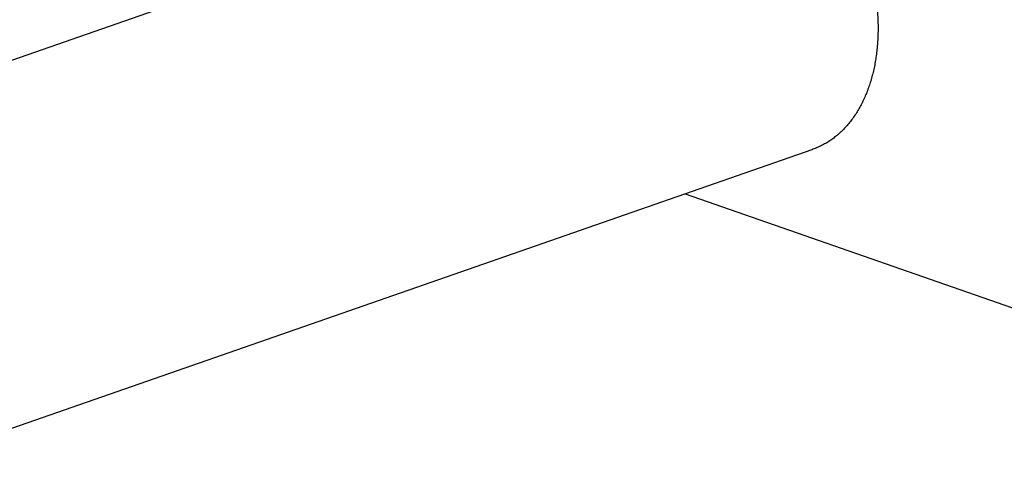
# Model space of a CAD drawing. Header units: millimetres. Extents: x 160 to 318, y 73 to 291.
# Tile 33 of 129: x 194.45 to 198.41, y 121.6 to 123.42. Entities that reach past the tile are written whole.
import ezdxf

# ---------------------------------------------------------------- set-up
doc = ezdxf.new("R2010")
doc.units = ezdxf.units.MM
doc.header["$LTSCALE"] = 30.734
doc.layers.get('0').update_dxf_attribs({"linetype": 'CONTINUOUS'})

msp = doc.modelspace()

# ---------------------------------------------------------------- linework, layer by layer
at = {"color": 7, "linetype": 'Continuous'}
for p, q in [((193.4607, 122.9271), (197.1779, 124.2228)), ((193.9096, 121.6009), (197.6388, 122.9008)), ((197.1272, 122.7225), (200.0246, 121.7125))]:
    msp.add_line(p, q, dxfattribs=at)
msp.add_open_spline([(197.4084, 124.2179), (197.4151, 124.2155), (197.4287, 124.2104), (197.4489, 124.2017), (197.469, 124.192), (197.489, 124.1812), (197.5088, 124.1694), (197.5285, 124.1566), (197.548, 124.1427), (197.5673, 124.128), (197.5862, 124.1122), (197.6049, 124.0956), (197.6233, 124.0781), (197.6413, 124.0597), (197.6589, 124.0405), (197.6761, 124.0205), (197.6929, 123.9997), (197.7092, 123.9782), (197.7249, 123.956), (197.7402, 123.9332), (197.7549, 123.9097), (197.769, 123.8856), (197.7826, 123.8611), (197.7955, 123.836), (197.8077, 123.8105), (197.8193, 123.7845), (197.8302, 123.7582), (197.8405, 123.7315), (197.85, 123.7046), (197.8587, 123.6774), (197.8667, 123.6501), (197.874, 123.6226), (197.8805, 123.595), (197.8861, 123.5673), (197.891, 123.5397), (197.8951, 123.512), (197.8984, 123.4845), (197.9009, 123.457), (197.9025, 123.4298), (197.9034, 123.4028), (197.9034, 123.376), (197.9025, 123.3495), (197.9009, 123.3234), (197.8984, 123.2977), (197.8952, 123.2725), (197.8911, 123.2477), (197.8862, 123.2234), (197.8805, 123.1997), (197.874, 123.1766), (197.8668, 123.1541), (197.8588, 123.1324), (197.85, 123.1113), (197.8405, 123.091), (197.8303, 123.0714), (197.8194, 123.0527), (197.8078, 123.0348), (197.7955, 123.0178), (197.7826, 123.0017), (197.7691, 122.9865), (197.755, 122.9723), (197.7402, 122.9591), (197.725, 122.9469), (197.7092, 122.9357), (197.6928, 122.9255), (197.6761, 122.9164), (197.6588, 122.9084), (197.6463, 122.9035), (197.6395, 122.9011), (197.6388, 122.9008)], degree=3, knots=[0, 0, 0, 0, 0.021567, 0.043505, 0.065825, 0.088533, 0.111633, 0.135125, 0.159009, 0.18328, 0.207932, 0.232956, 0.258342, 0.284077, 0.310146, 0.336535, 0.363225, 0.390198, 0.417433, 0.444909, 0.472604, 0.500495, 0.528558, 0.556768, 0.585099, 0.613527, 0.642024, 0.670565, 0.699123, 0.727671, 0.756182, 0.784631, 0.81299, 0.841235, 0.869339, 0.897278, 0.925028, 0.952564, 0.979865, 1.00691, 1.033677, 1.060147, 1.086303, 1.112128, 1.137608, 1.162729, 1.18748, 1.211853, 1.23584, 1.259437, 1.282641, 1.305453, 1.327875, 1.349914, 1.371578, 1.392879, 1.413833, 1.434456, 1.45477, 1.474799, 1.49457, 1.514114, 1.533463, 1.552652, 1.571717, 1.590697, 1.609633, 1.612144, 1.612144, 1.612144, 1.612144], dxfattribs=at)

doc.saveas('drawing.dxf')
